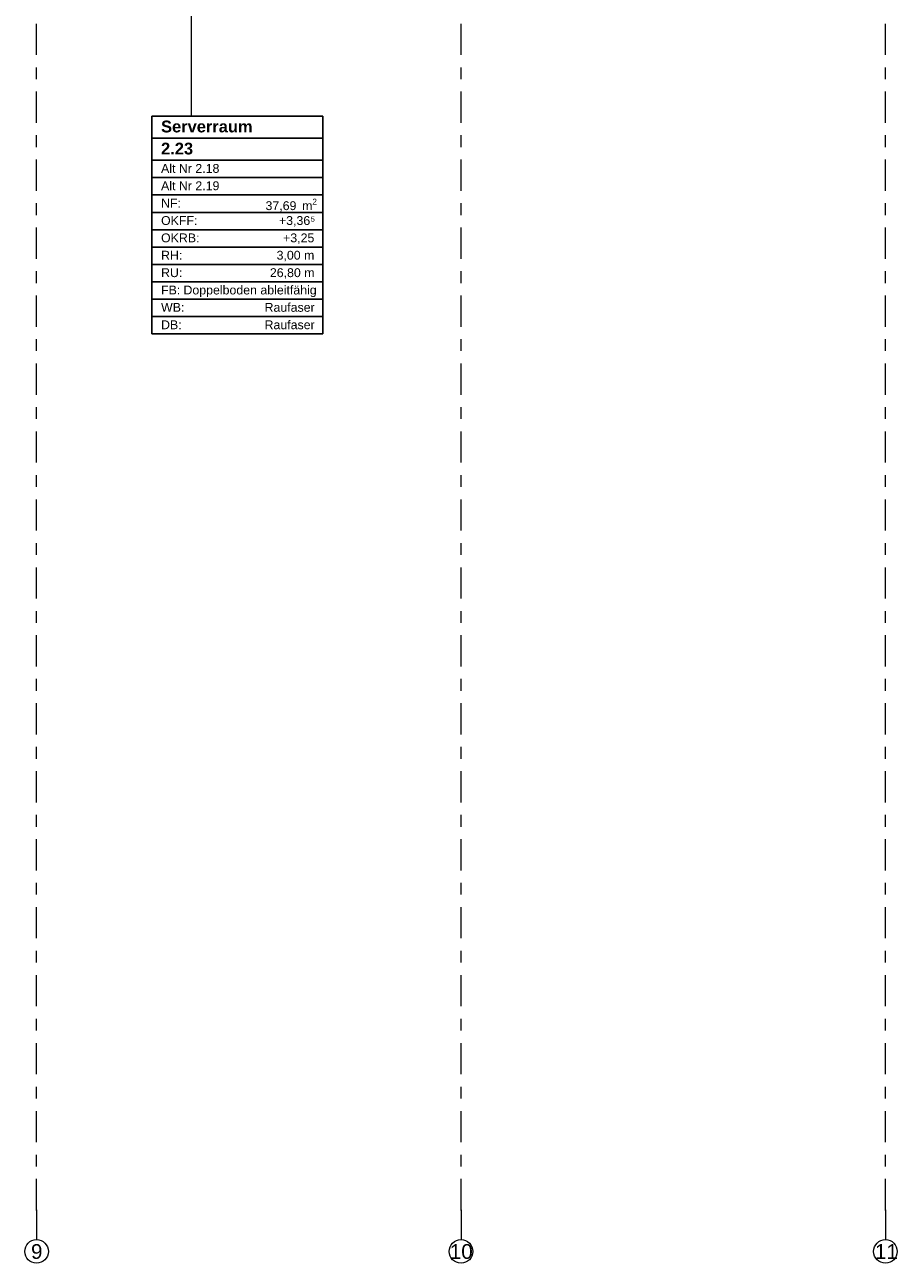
# Model space of a CAD drawing. Header units: metres. Extents: x -3.6 to 84.5, y -11 to 16.8.
# Tile 72 of 137: x 29.2 to 36.6, y -11 to -0.5. Entities that reach past the tile are written whole.
import ezdxf

# ---------------------------------------------------------------- set-up
doc = ezdxf.new("R2010")
doc.units = ezdxf.units.M
doc.header["$MEASUREMENT"] = 0
doc.linetypes.add('Strichlinie doppelt', pattern=[0.546806, 0.264583, -0.105833, 0.070556, -0.105833])
doc.layers.add('451 - Universal.Achsen Raster', color=7, linetype='Continuous')
doc.layers.add('Neubau_401 - Zone.Raum_ Raumbegrenzung_ Whg.', color=7, linetype='Continuous')
doc.styles.add('ERSTELLTER_STIL_1', font='txt')
doc.styles.add('ERSTELLTER_STIL_2', font='txt')

msp = doc.modelspace()

# ---------------------------------------------------------------- linework, layer by layer
at = {"layer": '451 - Universal.Achsen Raster', "color": 160, "linetype": 'Strichlinie doppelt', "lineweight": 9, "true_color": 0x3232ff}
for p, q in [((29.33, -10.585), (29.33, 16.355)), ((32.93, -10.585), (32.93, 16.355)), ((36.53, -10.585), (36.53, 16.355)), ((29.33, -10.585), (29.33, -10.835)), ((32.93, -10.585), (32.93, -10.835)), ((36.53, -10.585), (36.53, -10.835))]:
    msp.add_line(p, q, dxfattribs=at)
at = {"layer": '451 - Universal.Achsen Raster', "color": 160, "linetype": 'Continuous', "lineweight": 9, "true_color": 0x3232ff}
for centre in [(29.33, -10.935), (32.93, -10.935), (36.53, -10.935)]:
    msp.add_circle(centre, 0.1, dxfattribs=at)
at = {"layer": '451 - Universal.Achsen Raster', "color": 160, "linetype": 'Strichlinie doppelt', "lineweight": 9, "true_color": 0x3232ff}
for p in [(29.33, -10.585), (29.33, -10.585), (32.93, -10.585), (32.93, -10.585), (36.53, -10.585), (36.53, -10.585)]:
    msp.add_point(p, dxfattribs=at)
at = {"layer": 'Neubau_401 - Zone.Raum_ Raumbegrenzung_ Whg.', "color": 1, "linetype": 'Continuous', "lineweight": 9}
for p, q in [((30.645, -1.309), (30.645, 1.261)), ((31.759, -1.309), (30.308, -1.309)), ((30.308, -1.309), (30.308, -3.155)), ((30.308, -1.309), (31.759, -1.309)), ((30.308, -1.495), (30.308, -1.309)), ((31.759, -3.155), (31.759, -1.309)), ((31.759, -1.309), (31.759, -1.495)), ((31.759, -1.495), (30.308, -1.495)), ((30.308, -1.495), (31.759, -1.495)), ((30.308, -1.682), (30.308, -1.495)), ((31.759, -1.495), (31.759, -1.682)), ((31.759, -1.682), (30.308, -1.682)), ((30.308, -1.682), (31.759, -1.682)), ((30.308, -1.829), (30.308, -1.682)), ((31.759, -1.682), (31.759, -1.829)), ((31.759, -1.829), (30.308, -1.829)), ((30.308, -1.829), (31.759, -1.829)), ((30.308, -1.976), (30.308, -1.829)), ((31.759, -1.829), (31.759, -1.976)), ((31.759, -1.976), (30.308, -1.976)), ((30.308, -1.976), (31.759, -1.976)), ((30.308, -2.124), (30.308, -1.976)), ((31.759, -1.976), (31.759, -2.124)), ((31.759, -2.124), (30.308, -2.124)), ((30.308, -2.124), (31.759, -2.124)), ((30.308, -2.271), (30.308, -2.124)), ((31.759, -2.124), (31.759, -2.271)), ((31.759, -2.271), (30.308, -2.271)), ((30.308, -2.271), (31.759, -2.271)), ((30.308, -2.418), (30.308, -2.271)), ((31.759, -2.271), (31.759, -2.418)), ((31.759, -2.418), (30.308, -2.418)), ((30.308, -2.418), (31.759, -2.418)), ((30.308, -2.566), (30.308, -2.418)), ((31.759, -2.418), (31.759, -2.566)), ((31.759, -2.566), (30.308, -2.566)), ((30.308, -2.566), (31.759, -2.566)), ((30.308, -2.713), (30.308, -2.566)), ((31.759, -2.566), (31.759, -2.713)), ((31.759, -2.713), (30.308, -2.713)), ((30.308, -2.713), (31.759, -2.713)), ((30.308, -2.86), (30.308, -2.713)), ((31.759, -2.713), (31.759, -2.86)), ((31.759, -2.86), (30.308, -2.86)), ((30.308, -2.86), (31.759, -2.86)), ((30.308, -3.008), (30.308, -2.86)), ((31.759, -2.86), (31.759, -3.008)), ((31.759, -3.008), (30.308, -3.008)), ((30.308, -3.008), (31.759, -3.008)), ((30.308, -3.155), (30.308, -3.008)), ((31.759, -3.008), (31.759, -3.155)), ((30.308, -3.155), (31.759, -3.155)), ((31.759, -3.155), (30.308, -3.155))]:
    msp.add_line(p, q, dxfattribs=at)

# ---------------------------------------------------------------- texts
at = {"layer": '451 - Universal.Achsen Raster', "color": 160, "lineweight": 9, "true_color": 0x3232ff, "char_height": 0.125, "attachment_point": 1, "style": 'ERSTELLTER_STIL_2'}
for s, insert in [('\\A1;{\\pql;\\pt0;\\fArial|b0|i0|c0|p38;9}', (29.283, -10.873)), ('\\A1;{\\pql;\\pt0;\\fArial|b0|i0|c0|p38;10}', (32.835, -10.873)), ('\\A1;{\\pql;\\pt0;\\fArial|b0|i0|c0|p38;11}', (36.441, -10.873))]:
    msp.add_mtext(s, dxfattribs=dict(at, insert=insert))
at = {"layer": 'Neubau_401 - Zone.Raum_ Raumbegrenzung_ Whg.', "color": 7, "lineweight": 9, "attachment_point": 1}
for s, insert, char_height, style in [('\\A1;{\\pqj;\\pt0;\\fArial|b1|i0|c0|p38;Serverraum}', (30.386, -1.346), 0.1, 'ERSTELLTER_STIL_1'), ('\\A1;{\\pqj;\\pt0;\\fArial|b1|i0|c0|p38;}', (31.68, -1.323), 0.1, 'ERSTELLTER_STIL_1'), ('\\A1;{\\pql;\\pt0;\\fArial|b1|i0|c0|p38;2.23}', (30.386, -1.533), 0.1, 'ERSTELLTER_STIL_1'), ('\\A1;{\\pqj;\\pt0;\\fArial|b1|i0|c0|p38;}', (31.68, -1.51), 0.1, 'ERSTELLTER_STIL_1'), ('\\A1;{\\pqj;\\pt0;\\fArial|b0|i0|c0|p38;Alt Nr 2.18}', (30.386, -1.714), 0.075, 'ERSTELLTER_STIL_2'), ('\\A1;{\\pqj;\\pt0;\\fArial|b0|i0|c0|p38;}', (31.68, -1.696), 0.075, 'ERSTELLTER_STIL_2'), ('\\A1;{\\pqj;\\pt0;\\fArial|b0|i0|c0|p38;Alt Nr 2.19}', (30.386, -1.861), 0.075, 'ERSTELLTER_STIL_2'), ('\\A1;{\\pqj;\\pt0;\\fArial|b0|i0|c0|p38;}', (31.68, -1.844), 0.075, 'ERSTELLTER_STIL_2'), ('\\A1;{\\pqj;\\pt0;\\fArial|b0|i0|c0|p38;NF: }', (30.386, -2.008), 0.075, 'ERSTELLTER_STIL_2'), ('\\A1;{\\pqj;\\pt0;\\fArial|b0|i0|c0|p38;OKFF: }', (30.386, -2.156), 0.075, 'ERSTELLTER_STIL_2'), ('\\A1;{\\pql;\\pt0,0.05;\\fArial|b0|i0|c0|p38;37,69\\fArial|b0|i0|c0|p38;\\A1{\\H.66x;\\S^  ;}\\fArial|b0|i0|c0|p38; m\\fArial|b0|i0|c0|p38;\\A1{\\H.66x;\\S2^  ;}}', (31.272, -2.008), 0.075, 'ERSTELLTER_STIL_2'), ('\\A1;{\\pqj;\\pt0;\\fArial|b0|i0|c0|p38;+3,36⁵}', (31.386, -2.156), 0.075, 'ERSTELLTER_STIL_2'), ('\\A1;{\\pqj;\\pt0;\\fArial|b0|i0|c0|p38;OKRB: }', (30.386, -2.303), 0.075, 'ERSTELLTER_STIL_2'), ('\\A1;{\\pqj;\\pt0;\\fArial|b0|i0|c0|p38;+3,25}', (31.421, -2.303), 0.075, 'ERSTELLTER_STIL_2'), ('\\A1;{\\pqj;\\pt0;\\fArial|b0|i0|c0|p38;RH: }', (30.386, -2.45), 0.075, 'ERSTELLTER_STIL_2'), ('\\A1;{\\pqj;\\pt0;\\fArial|b0|i0|c0|p38;3,00 m}', (31.366, -2.45), 0.075, 'ERSTELLTER_STIL_2'), ('\\A1;{\\pqj;\\pt0;\\fArial|b0|i0|c0|p38;RU: }', (30.386, -2.598), 0.075, 'ERSTELLTER_STIL_2'), ('\\A1;{\\pqj;\\pt0;\\fArial|b0|i0|c0|p38;26,80 m}', (31.309, -2.598), 0.075, 'ERSTELLTER_STIL_2'), ('\\A1;{\\pqj;\\pt0;\\fArial|b0|i0|c0|p38;FB: }', (30.386, -2.745), 0.075, 'ERSTELLTER_STIL_2'), ('\\A1;{\\pqj;\\pt0;\\fArial|b0|i0|c0|p38;Doppelboden ableitfähig}', (30.576, -2.745), 0.075, 'ERSTELLTER_STIL_2'), ('\\A1;{\\pqj;\\pt0;\\fArial|b0|i0|c0|p38;WB: }', (30.386, -2.892), 0.075, 'ERSTELLTER_STIL_2'), ('\\A1;{\\pqj;\\pt0;\\fArial|b0|i0|c0|p38;Raufaser}', (31.264, -2.892), 0.075, 'ERSTELLTER_STIL_2'), ('\\A1;{\\pqj;\\pt0;\\fArial|b0|i0|c0|p38;DB: }', (30.386, -3.04), 0.075, 'ERSTELLTER_STIL_2'), ('\\A1;{\\pqj;\\pt0;\\fArial|b0|i0|c0|p38;Raufaser}', (31.264, -3.04), 0.075, 'ERSTELLTER_STIL_2')]:
    msp.add_mtext(s, dxfattribs=dict(at, insert=insert, char_height=char_height, style=style))

doc.saveas('drawing.dxf')
